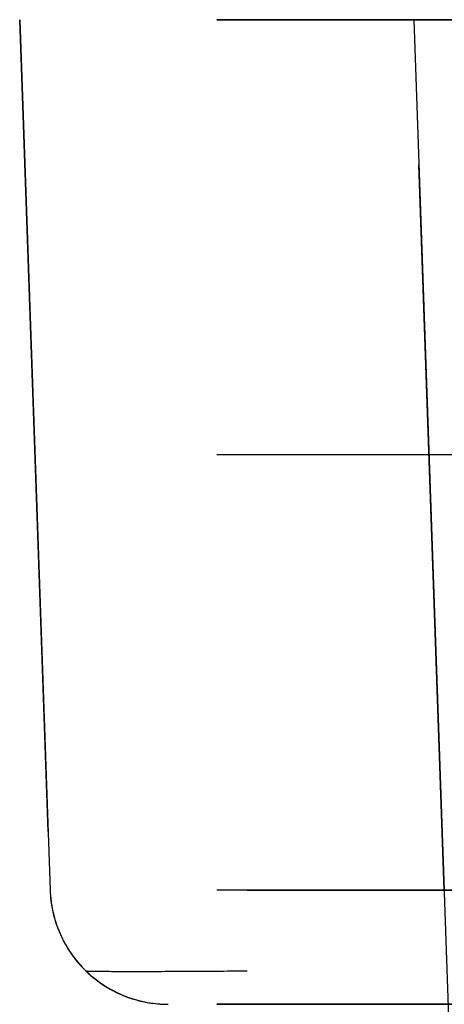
# Model space of a CAD drawing. Header units: millimetres. Extents: x -15 to 7, y 1 to 148.
# Tile 16 of 256: x -13.2 to -12.12, y 14.54 to 17.04. Entities that reach past the tile are written whole.
import ezdxf

# ---------------------------------------------------------------- set-up
doc = ezdxf.new("R2010")
doc.units = ezdxf.units.MM
doc.header["$MEASUREMENT"] = 0
doc.layers.add('Default', color=7, linetype='Continuous', true_color=0x000000)

msp = doc.modelspace()

# ---------------------------------------------------------------- linework, layer by layer
at = {"layer": 'Default', "color": 1, "true_color": 0xff0000, "extrusion": (1, 0, 0)}
for points in [[(17.0353, -96.9362), (17.0353, -89.9359)], [(14.8248, -97.359), (17.0353, -97.4362)], [(17.0353, -37.25), (17.0353, -30.2496)], [(15.9301, -96.9362), (15.9301, -89.9745)], [(15.9301, -37.25), (15.9301, -30.2882)], [(14.8248, -96.9362), (14.8248, -90.0131)], [(14.5353, -90.0131), (14.5353, -96.9362)], [(14.5353, -96.9362), (14.5353, -90.0133)]]:
    msp.add_lwpolyline(points, dxfattribs=at)
at = {"layer": 'Default', "color": 1, "true_color": 0xff0000, "extrusion": (0, 1, 0)}
for points in [[(13.2, -89.9359), (13.1999, -89.9248), (13.1995, -89.9136), (13.1989, -89.9024), (13.198, -89.891), (13.1968, -89.8796), (13.1954, -89.8681), (13.1937, -89.8566), (13.1917, -89.845), (13.1894, -89.8333), (13.1868, -89.8217), (13.1839, -89.81), (13.1807, -89.7984), (13.1772, -89.7867), (13.1734, -89.7751), (13.1693, -89.7635), (13.1649, -89.7519), (13.1602, -89.7404), (13.1552, -89.729), (13.1498, -89.7176), (13.1442, -89.7064), (13.1382, -89.6952), (13.132, -89.6842), (13.1254, -89.6732), (13.1186, -89.6624), (13.1114, -89.6518), (13.104, -89.6413), (13.0963, -89.631), (13.0883, -89.6209), (13.08, -89.611), (13.0715, -89.6013), (13.0627, -89.5918), (13.0537, -89.5826), (13.0444, -89.5735), (13.0349, -89.5648), (13.0252, -89.5562), (13.0153, -89.548), (13.0052, -89.54), (12.9949, -89.5323), (12.9844, -89.5248), (12.9738, -89.5177), (12.963, -89.5108), (12.9521, -89.5043), (12.941, -89.498), (12.9299, -89.492), (12.9186, -89.4864), (12.9072, -89.4811), (12.8958, -89.476), (12.8843, -89.4713), (12.8727, -89.4669), (12.8611, -89.4628), (12.8495, -89.459), (12.8379, -89.4555), (12.8262, -89.4523), (12.8145, -89.4495), (12.8029, -89.4469), (12.7913, -89.4446), (12.7797, -89.4426), (12.7681, -89.4409), (12.7567, -89.4394), (12.7452, -89.4383), (12.7339, -89.4374), (12.7226, -89.4367), (12.7114, -89.4364), (12.7003, -89.4362)], [(12.2, -30.2496), (12.1999, -30.2386), (12.1995, -30.2274), (12.1989, -30.2161), (12.198, -30.2047), (12.1968, -30.1933), (12.1954, -30.1818), (12.1937, -30.1703), (12.1917, -30.1587), (12.1894, -30.1471), (12.1868, -30.1354), (12.1839, -30.1238), (12.1807, -30.1121), (12.1772, -30.1005), (12.1734, -30.0888), (12.1693, -30.0772), (12.1649, -30.0657), (12.1602, -30.0542), (12.1552, -30.0427), (12.1498, -30.0314), (12.1442, -30.0201), (12.1382, -30.0089), (12.132, -29.9979), (12.1254, -29.9869), (12.1186, -29.9762), (12.1114, -29.9655), (12.104, -29.9551), (12.0963, -29.9448), (12.0883, -29.9346), (12.08, -29.9247), (12.0715, -29.915), (12.0627, -29.9055), (12.0537, -29.8963), (12.0444, -29.8872), (12.0349, -29.8785), (12.0252, -29.8699), (12.0153, -29.8617), (12.0052, -29.8537), (11.9949, -29.846), (11.9844, -29.8385), (11.9738, -29.8314), (11.963, -29.8245), (11.9521, -29.818), (11.941, -29.8117), (11.9299, -29.8058), (11.9186, -29.8001), (11.9072, -29.7948), (11.8958, -29.7898), (11.8843, -29.785), (11.8727, -29.7806), (11.8611, -29.7765), (11.8495, -29.7727), (11.8379, -29.7692), (11.8262, -29.7661), (11.8145, -29.7632), (11.8029, -29.7606), (11.7913, -29.7583), (11.7797, -29.7563), (11.7681, -29.7546), (11.7567, -29.7531), (11.7452, -29.752), (11.7339, -29.7511), (11.7226, -29.7505), (11.7114, -29.7501), (11.7003, -29.75)]]:
    msp.add_lwpolyline(points, dxfattribs=at)
at = {"layer": 'Default', "color": 1, "true_color": 0xff0000}
for points in [[(-13.2, 17.0353), (-13.1228, 14.8248)], [(-13.2, 17.0353), (-13.1228, 14.8248)], [(-13.128, 14.9744), (-13.2, 17.0353)], [(-12.7003, 17.0353), (-7.2, 17.0353)], [(-11.3642, 17.0353), (-12.7, 17.0353)], [(-12.2, 17.0353), (-12.1228, 14.8248)], [(-12.2, 17.0353), (-12.1228, 14.8248)], [(-12.1228, 14.8248), (-12.1871, 16.6669)], [(-11.3802, 15.9301), (-12.7, 15.9301)], [(-7.2, 15.9301), (-12.6617, 15.9301)], [(-13.1228, 14.8248), (-13.1225, 14.8183), (-13.1221, 14.8117), (-13.1215, 14.8051), (-13.1207, 14.7984), (-13.1198, 14.7917), (-13.1187, 14.785), (-13.1175, 14.7783), (-13.1161, 14.7715), (-13.1146, 14.7647), (-13.1128, 14.7579), (-13.1109, 14.7511), (-13.1089, 14.7443), (-13.1066, 14.7375), (-13.1042, 14.7308), (-13.1016, 14.724), (-13.0988, 14.7173), (-13.0959, 14.7107), (-13.0927, 14.704), (-13.0894, 14.6975), (-13.086, 14.6909), (-13.0823, 14.6845), (-13.0785, 14.6781), (-13.0745, 14.6718), (-13.0703, 14.6655), (-13.066, 14.6594), (-13.0615, 14.6534), (-13.0569, 14.6474), (-13.0521, 14.6416), (-13.0471, 14.6359), (-13.042, 14.6303), (-13.0368, 14.6248), (-13.0314, 14.6195), (-13.0259, 14.6143), (-13.0202, 14.6093), (-13.0145, 14.6044), (-13.0086, 14.5996), (-13.0026, 14.595), (-12.9965, 14.5906), (-12.9903, 14.5863), (-12.984, 14.5822), (-12.9777, 14.5783), (-12.9712, 14.5745), (-12.9647, 14.5709), (-12.9581, 14.5675), (-12.9515, 14.5642), (-12.9448, 14.5612), (-12.938, 14.5583), (-12.9313, 14.5555), (-12.9245, 14.553), (-12.9176, 14.5506), (-12.9108, 14.5485), (-12.904, 14.5464), (-12.8971, 14.5446), (-12.8902, 14.543), (-12.8834, 14.5415), (-12.8766, 14.5401), (-12.8697, 14.539), (-12.8629, 14.538), (-12.8562, 14.5372), (-12.8495, 14.5365), (-12.8428, 14.536), (-12.8361, 14.5356), (-12.8295, 14.5354), (-12.823, 14.5353)], [(-13.1228, 14.8248), (-13.1225, 14.8183), (-13.1221, 14.8117), (-13.1215, 14.8051), (-13.1207, 14.7984), (-13.1198, 14.7917), (-13.1187, 14.785), (-13.1175, 14.7783), (-13.1161, 14.7715), (-13.1146, 14.7647), (-13.1128, 14.7579), (-13.1109, 14.7511), (-13.1089, 14.7443), (-13.1066, 14.7375), (-13.1042, 14.7308), (-13.1016, 14.724), (-13.0988, 14.7173), (-13.0959, 14.7107), (-13.0927, 14.704), (-13.0894, 14.6975), (-13.086, 14.6909), (-13.0823, 14.6845), (-13.0785, 14.6781), (-13.0745, 14.6718), (-13.0703, 14.6655), (-13.066, 14.6594), (-13.0615, 14.6534), (-13.0569, 14.6474), (-13.0521, 14.6416), (-13.0471, 14.6359), (-13.042, 14.6303), (-13.0368, 14.6248), (-13.0314, 14.6195), (-13.0259, 14.6143), (-13.0202, 14.6093), (-13.0145, 14.6044), (-13.0086, 14.5996), (-13.0026, 14.595), (-12.9965, 14.5906), (-12.9903, 14.5863), (-12.984, 14.5822), (-12.9777, 14.5783), (-12.9712, 14.5745), (-12.9647, 14.5709), (-12.9581, 14.5675), (-12.9515, 14.5642), (-12.9448, 14.5612), (-12.938, 14.5583), (-12.9313, 14.5555), (-12.9245, 14.553), (-12.9176, 14.5506), (-12.9108, 14.5485), (-12.904, 14.5464), (-12.8971, 14.5446), (-12.8902, 14.543), (-12.8834, 14.5415), (-12.8766, 14.5401), (-12.8697, 14.539), (-12.8629, 14.538), (-12.8562, 14.5372), (-12.8495, 14.5365), (-12.8428, 14.536), (-12.8361, 14.5356), (-12.8295, 14.5354), (-12.823, 14.5353)], [(-13.1228, 14.8248), (-13.1225, 14.8183), (-13.1221, 14.8116), (-13.1215, 14.805), (-13.1207, 14.7983), (-13.1198, 14.7915), (-13.1187, 14.7848), (-13.1175, 14.778), (-13.116, 14.7712), (-13.1145, 14.7643), (-13.1127, 14.7575), (-13.1108, 14.7507), (-13.1087, 14.7439), (-13.1064, 14.737), (-13.104, 14.7303), (-13.1014, 14.7235), (-13.0986, 14.7168), (-13.0956, 14.7101), (-13.0924, 14.7034), (-13.0891, 14.6968), (-13.0856, 14.6903), (-13.0819, 14.6838), (-13.0781, 14.6774), (-13.0741, 14.6711), (-13.0699, 14.6649), (-13.0655, 14.6588), (-13.061, 14.6527), (-13.0564, 14.6468), (-13.0515, 14.641), (-13.0466, 14.6353), (-13.0414, 14.6297), (-13.0362, 14.6242), (-13.0308, 14.6189), (-13.0252, 14.6137), (-13.0196, 14.6087), (-13.0138, 14.6038), (-13.0079, 14.5991), (-13.0019, 14.5945), (-12.9958, 14.5901), (-12.9896, 14.5859), (-12.9834, 14.5818), (-12.977, 14.5779), (-12.9706, 14.5741), (-12.964, 14.5705), (-12.9575, 14.5671), (-12.9508, 14.5639), (-12.9442, 14.5609), (-12.9375, 14.558), (-12.9307, 14.5553), (-12.9239, 14.5528), (-12.9171, 14.5505), (-12.9103, 14.5483), (-12.9035, 14.5463), (-12.8967, 14.5445), (-12.8898, 14.5429), (-12.883, 14.5414), (-12.8762, 14.5401), (-12.8694, 14.5389), (-12.8627, 14.538), (-12.856, 14.5371), (-12.8493, 14.5365), (-12.8426, 14.536), (-12.836, 14.5356), (-12.8295, 14.5354), (-12.823, 14.5353)], [(-13.1221, 14.8125), (-13.1214, 14.8041), (-13.1204, 14.7957), (-13.1191, 14.7873), (-13.1176, 14.7789), (-13.1159, 14.7704), (-13.1139, 14.762), (-13.1117, 14.7537), (-13.1092, 14.7453), (-13.1064, 14.737), (-13.1035, 14.7288), (-13.1002, 14.7207), (-13.0968, 14.7126), (-13.0931, 14.7047), (-13.0891, 14.6968), (-13.0849, 14.6891), (-13.0805, 14.6815), (-13.0759, 14.674), (-13.0711, 14.6667), (-13.0661, 14.6595), (-13.0609, 14.6525), (-13.0554, 14.6457), (-13.0498, 14.639), (-13.0441, 14.6325), (-13.0381, 14.6262), (-13.032, 14.6202), (-13.0258, 14.6143), (-13.0194, 14.6086), (-13.013, 14.6031), (-13.0063, 14.5979), (-12.9996, 14.5928), (-12.9928, 14.588), (-12.9859, 14.5834), (-12.9772, 14.578), (-12.9681, 14.5728), (-12.9635, 14.5703), (-12.9588, 14.5678), (-12.9541, 14.5655), (-12.9493, 14.5632), (-12.9445, 14.561), (-12.9396, 14.5589), (-12.9346, 14.5569), (-12.9296, 14.5549), (-12.9246, 14.553), (-12.9195, 14.5513), (-12.9144, 14.5496), (-12.9092, 14.548), (-12.904, 14.5465), (-12.8988, 14.545), (-12.8935, 14.5437), (-12.8882, 14.5425), (-12.8828, 14.5413), (-12.8775, 14.5403), (-12.8721, 14.5394), (-12.8667, 14.5385), (-12.8612, 14.5378), (-12.8558, 14.5371), (-12.8504, 14.5366), (-12.8449, 14.5361), (-12.8394, 14.5358), (-12.8339, 14.5355), (-12.8285, 14.5354), (-12.823, 14.5353)], [(-11.3962, 14.8248), (-12.7, 14.8248)], [(-12.6231, 14.8248), (-7.2, 14.8248)], [(-12.7, 14.5353), (-11.3962, 14.5353)], [(-11.3962, 14.5353), (-12.7, 14.5353)], [(-7.2, 14.5353), (-12.6231, 14.5353)], [(-7.2, 14.5353), (-12.6231, 14.5353)]]:
    msp.add_lwpolyline(points, dxfattribs=at)
at = {"layer": 'Default', "color": 1, "true_color": 0xff0000, "extrusion": (1.77373e-10, 1, 1.77373e-10)}
msp.add_lwpolyline([(12.7, -97.4362), (12.7111, -97.4361), (12.7223, -97.4357), (12.7336, -97.4351), (12.7449, -97.4342), (12.7564, -97.4331), (12.7678, -97.4316), (12.7794, -97.4299), (12.791, -97.4279), (12.8026, -97.4256), (12.8143, -97.423), (12.8259, -97.4201), (12.8376, -97.4169), (12.8492, -97.4134), (12.8609, -97.4097), (12.8725, -97.4055), (12.884, -97.4011), (12.8956, -97.3964), (12.907, -97.3914), (12.9184, -97.386), (12.9296, -97.3804), (12.9408, -97.3744), (12.9519, -97.3682), (12.9628, -97.3616), (12.9736, -97.3547), (12.9842, -97.3476), (12.9947, -97.3401), (13.005, -97.3324), (13.0151, -97.3244), (13.0251, -97.3161), (13.0348, -97.3076), (13.0443, -97.2988), (13.0536, -97.2898), (13.0626, -97.2805), (13.0714, -97.271), (13.0799, -97.2613), (13.0882, -97.2514), (13.0962, -97.2413), (13.1039, -97.231), (13.1113, -97.2205), (13.1185, -97.2098), (13.1254, -97.199), (13.1319, -97.1881), (13.1382, -97.1771), (13.1441, -97.1659), (13.1498, -97.1546), (13.1551, -97.1432), (13.1602, -97.1318), (13.1649, -97.1203), (13.1693, -97.1087), (13.1734, -97.0971), (13.1772, -97.0855), (13.1807, -97.0738), (13.1839, -97.0622), (13.1868, -97.0505), (13.1894, -97.0388), (13.1917, -97.0272), (13.1937, -97.0156), (13.1954, -97.0041), (13.1968, -96.9926), (13.198, -96.9812), (13.1989, -96.9698), (13.1995, -96.9585), (13.1999, -96.9473), (13.2, -96.9362)], dxfattribs=at)
at = {"layer": 'Default', "color": 1, "true_color": 0xff0000, "extrusion": (0.999392, 0.034857, 0.001217)}
for points in [[(15.2733, -89.9977), (17.4851, -89.9205)], [(17.4677, -89.4214), (15.2558, -89.4986)]]:
    msp.add_lwpolyline(points, dxfattribs=at)
at = {"layer": 'Default', "color": 1, "true_color": 0xff0000, "extrusion": (1.7154e-14, 1, 1.7154e-14)}
msp.add_lwpolyline([(11.7, -37.75), (11.7111, -37.7498), (11.7223, -37.7495), (11.7336, -37.7488), (11.7449, -37.7479), (11.7564, -37.7468), (11.7678, -37.7453), (11.7794, -37.7436), (11.791, -37.7416), (11.8026, -37.7393), (11.8143, -37.7367), (11.8259, -37.7338), (11.8376, -37.7307), (11.8492, -37.7272), (11.8609, -37.7234), (11.8725, -37.7193), (11.884, -37.7148), (11.8956, -37.7101), (11.907, -37.7051), (11.9184, -37.6997), (11.9296, -37.6941), (11.9408, -37.6881), (11.9519, -37.6819), (11.9628, -37.6753), (11.9736, -37.6685), (11.9842, -37.6613), (11.9947, -37.6539), (12.005, -37.6461), (12.0151, -37.6381), (12.0251, -37.6299), (12.0348, -37.6213), (12.0443, -37.6125), (12.0536, -37.6035), (12.0626, -37.5942), (12.0714, -37.5847), (12.0799, -37.575), (12.0882, -37.5651), (12.0962, -37.555), (12.1039, -37.5447), (12.1113, -37.5342), (12.1185, -37.5236), (12.1254, -37.5128), (12.1319, -37.5018), (12.1382, -37.4908), (12.1441, -37.4796), (12.1498, -37.4683), (12.1551, -37.457), (12.1602, -37.4455), (12.1649, -37.434), (12.1693, -37.4224), (12.1734, -37.4108), (12.1772, -37.3992), (12.1807, -37.3875), (12.1839, -37.3759), (12.1868, -37.3642), (12.1894, -37.3526), (12.1917, -37.3409), (12.1937, -37.3293), (12.1954, -37.3178), (12.1968, -37.3063), (12.198, -37.2949), (12.1989, -37.2835), (12.1995, -37.2722), (12.1999, -37.2611), (12.2, -37.25)], dxfattribs=at)
at = {"layer": 'Default', "color": 1, "true_color": 0xff0000, "extrusion": (0.001217, -0.034857, 0.999392)}
msp.add_lwpolyline([(-11.598, 14.1719), (-11.598, 16.385)], dxfattribs=at)
at = {"layer": 'Default', "color": 1, "true_color": 0xff0000, "extrusion": (-5.44457e-15, 1, -1.31444e-14)}
msp.add_lwpolyline([(12.7, -97.3976), (12.7102, -97.3975), (12.7206, -97.3972), (12.731, -97.3966), (12.7415, -97.3958), (12.752, -97.3947), (12.7626, -97.3934), (12.7733, -97.3918), (12.784, -97.3899), (12.7947, -97.3878), (12.8054, -97.3854), (12.8162, -97.3828), (12.827, -97.3798), (12.8377, -97.3766), (12.8485, -97.3731), (12.8592, -97.3693), (12.8698, -97.3652), (12.8805, -97.3609), (12.891, -97.3562), (12.9015, -97.3513), (12.9119, -97.3461), (12.9222, -97.3406), (12.9324, -97.3348), (12.9425, -97.3288), (12.9525, -97.3224), (12.9623, -97.3158), (12.972, -97.309), (12.9815, -97.3018), (12.9908, -97.2945), (13, -97.2868), (13.0089, -97.2789), (13.0177, -97.2708), (13.0263, -97.2625), (13.0346, -97.2539), (13.0427, -97.2452), (13.0506, -97.2362), (13.0582, -97.2271), (13.0656, -97.2177), (13.0727, -97.2082), (13.0796, -97.1985), (13.0862, -97.1887), (13.0925, -97.1788), (13.0986, -97.1687), (13.1044, -97.1585), (13.1099, -97.1482), (13.1151, -97.1378), (13.12, -97.1273), (13.1246, -97.1167), (13.129, -97.1061), (13.1331, -97.0954), (13.1369, -97.0847), (13.1404, -97.074), (13.1436, -97.0632), (13.1465, -97.0524), (13.1492, -97.0417), (13.1516, -97.0309), (13.1537, -97.0202), (13.1556, -97.0095), (13.1571, -96.9988), (13.1585, -96.9882), (13.1595, -96.9777), (13.1604, -96.9672), (13.1609, -96.9568), (13.1613, -96.9465), (13.1614, -96.9362)], dxfattribs=at)
at = {"layer": 'Default', "color": 1, "true_color": 0xff0000, "extrusion": (-0.034878, 0.998783, 0.034878)}
for points in [[(12.5974, -90.4911), (12.5973, -90.48), (12.5969, -90.4688), (12.5963, -90.4575), (12.5954, -90.4462), (12.5943, -90.4347), (12.5928, -90.4233), (12.5911, -90.4117), (12.5891, -90.4001), (12.5868, -90.3885), (12.5842, -90.3769), (12.5813, -90.3652), (12.5782, -90.3536), (12.5747, -90.3419), (12.5709, -90.3303), (12.5668, -90.3187), (12.5624, -90.3071), (12.5576, -90.2956), (12.5526, -90.2842), (12.5473, -90.2728), (12.5416, -90.2615), (12.5357, -90.2504), (12.5294, -90.2393), (12.5229, -90.2284), (12.516, -90.2176), (12.5089, -90.207), (12.5014, -90.1965), (12.4937, -90.1862), (12.4857, -90.1761), (12.4775, -90.1662), (12.469, -90.1565), (12.4602, -90.147), (12.4512, -90.1377), (12.4419, -90.1287), (12.4324, -90.1199), (12.4227, -90.1114), (12.4128, -90.1031), (12.4027, -90.0951), (12.3924, -90.0874), (12.382, -90.0799), (12.3713, -90.0728), (12.3605, -90.0659), (12.3496, -90.0593), (12.3386, -90.0531), (12.3274, -90.0471), (12.3162, -90.0415), (12.3048, -90.0361), (12.2934, -90.0311), (12.2819, -90.0263), (12.2703, -90.0219), (12.2587, -90.0178), (12.2471, -90.014), (12.2355, -90.0105), (12.2238, -90.0073), (12.2122, -90.0044), (12.2005, -90.0018), (12.1889, -89.9995), (12.1774, -89.9975), (12.1658, -89.9958), (12.1543, -89.9943), (12.1429, -89.9932), (12.1316, -89.9922), (12.1203, -89.9916), (12.1091, -89.9912), (12.098, -89.9911)], [(11.598, -30.8399), (11.5979, -30.8288), (11.5975, -30.8176), (11.5969, -30.8063), (11.596, -30.795), (11.5949, -30.7836), (11.5934, -30.7721), (11.5917, -30.7605), (11.5897, -30.749), (11.5874, -30.7373), (11.5848, -30.7257), (11.5819, -30.714), (11.5788, -30.7024), (11.5753, -30.6907), (11.5715, -30.6791), (11.5674, -30.6675), (11.563, -30.6559), (11.5583, -30.6444), (11.5532, -30.633), (11.5479, -30.6216), (11.5422, -30.6104), (11.5363, -30.5992), (11.53, -30.5881), (11.5235, -30.5772), (11.5166, -30.5664), (11.5095, -30.5558), (11.5021, -30.5453), (11.4943, -30.535), (11.4864, -30.5249), (11.4781, -30.515), (11.4696, -30.5053), (11.4608, -30.4958), (11.4518, -30.4865), (11.4425, -30.4775), (11.433, -30.4687), (11.4233, -30.4602), (11.4134, -30.4519), (11.4033, -30.4439), (11.393, -30.4362), (11.3826, -30.4287), (11.3719, -30.4216), (11.3612, -30.4147), (11.3502, -30.4082), (11.3392, -30.4019), (11.328, -30.3959), (11.3168, -30.3903), (11.3054, -30.3849), (11.294, -30.3799), (11.2825, -30.3752), (11.2709, -30.3707), (11.2594, -30.3666), (11.2477, -30.3628), (11.2361, -30.3593), (11.2244, -30.3561), (11.2128, -30.3532), (11.2012, -30.3506), (11.1895, -30.3483), (11.178, -30.3463), (11.1664, -30.3446), (11.155, -30.3431), (11.1435, -30.342), (11.1322, -30.3411), (11.1209, -30.3404), (11.1097, -30.34), (11.0987, -30.3399)]]:
    msp.add_lwpolyline(points, dxfattribs=at)
at = {"layer": 'Default', "color": 1, "true_color": 0xff0000, "extrusion": (-3.84989e-15, 1, 3.84989e-15)}
msp.add_lwpolyline([(11.7, -37.7114), (11.7102, -37.7112), (11.7206, -37.7109), (11.731, -37.7103), (11.7415, -37.7095), (11.752, -37.7084), (11.7626, -37.7071), (11.7733, -37.7055), (11.784, -37.7037), (11.7947, -37.7015), (11.8054, -37.6992), (11.8162, -37.6965), (11.827, -37.6935), (11.8377, -37.6903), (11.8485, -37.6868), (11.8592, -37.683), (11.8698, -37.679), (11.8805, -37.6746), (11.891, -37.67), (11.9015, -37.665), (11.9119, -37.6598), (11.9222, -37.6543), (11.9324, -37.6485), (11.9425, -37.6425), (11.9525, -37.6361), (11.9623, -37.6295), (11.972, -37.6227), (11.9815, -37.6155), (11.9908, -37.6082), (12, -37.6005), (12.0089, -37.5927), (12.0177, -37.5846), (12.0263, -37.5762), (12.0346, -37.5677), (12.0427, -37.5589), (12.0506, -37.5499), (12.0582, -37.5408), (12.0656, -37.5314), (12.0727, -37.5219), (12.0796, -37.5123), (12.0862, -37.5024), (12.0925, -37.4925), (12.0986, -37.4824), (12.1044, -37.4722), (12.1099, -37.4619), (12.1151, -37.4515), (12.12, -37.441), (12.1246, -37.4304), (12.129, -37.4198), (12.1331, -37.4091), (12.1369, -37.3984), (12.1404, -37.3877), (12.1436, -37.3769), (12.1465, -37.3661), (12.1492, -37.3554), (12.1516, -37.3446), (12.1537, -37.3339), (12.1556, -37.3232), (12.1571, -37.3126), (12.1585, -37.302), (12.1595, -37.2914), (12.1604, -37.2809), (12.1609, -37.2705), (12.1613, -37.2602), (12.1614, -37.25)], dxfattribs=at)
at = {"layer": 'Default', "color": 1, "true_color": 0xff0000, "extrusion": (-3.09446e-15, 1, 2.36381e-13)}
msp.add_lwpolyline([(12.7, -97.359), (12.7094, -97.3589), (12.7188, -97.3586), (12.7284, -97.3581), (12.738, -97.3573), (12.7477, -97.3564), (12.7574, -97.3551), (12.7671, -97.3537), (12.7769, -97.352), (12.7868, -97.35), (12.7966, -97.3479), (12.8065, -97.3454), (12.8163, -97.3427), (12.8262, -97.3398), (12.836, -97.3366), (12.8459, -97.3331), (12.8556, -97.3294), (12.8654, -97.3254), (12.875, -97.3211), (12.8847, -97.3166), (12.8942, -97.3118), (12.9036, -97.3068), (12.913, -97.3015), (12.9222, -97.2959), (12.9314, -97.2901), (12.9404, -97.2841), (12.9492, -97.2778), (12.9579, -97.2713), (12.9665, -97.2645), (12.9749, -97.2575), (12.9831, -97.2503), (12.9911, -97.2428), (12.999, -97.2352), (13.0066, -97.2274), (13.014, -97.2193), (13.0213, -97.2111), (13.0282, -97.2027), (13.035, -97.1942), (13.0415, -97.1855), (13.0478, -97.1766), (13.0539, -97.1676), (13.0597, -97.1585), (13.0652, -97.1492), (13.0705, -97.1399), (13.0756, -97.1304), (13.0804, -97.1209), (13.0849, -97.1113), (13.0891, -97.1016), (13.0931, -97.0919), (13.0969, -97.0821), (13.1003, -97.0723), (13.1035, -97.0624), (13.1065, -97.0526), (13.1092, -97.0427), (13.1116, -97.0329), (13.1138, -97.023), (13.1158, -97.0132), (13.1174, -97.0034), (13.1189, -96.9936), (13.1201, -96.9839), (13.1211, -96.9742), (13.1219, -96.9646), (13.1224, -96.9551), (13.1227, -96.9456), (13.1228, -96.9362)], dxfattribs=at)
at = {"layer": 'Default', "color": 1, "true_color": 0xff0000, "extrusion": (-0.020923, 0.999562, 0.020923)}
for points in [[(12.8097, -90.3093), (12.8095, -90.2969), (12.8091, -90.2846), (12.8083, -90.2724), (12.8072, -90.2601), (12.8058, -90.2479), (12.8041, -90.2358), (12.8022, -90.2237), (12.7999, -90.2116), (12.7973, -90.1997), (12.7945, -90.1878), (12.7913, -90.1759), (12.7879, -90.1642), (12.7842, -90.1525), (12.7802, -90.141), (12.7759, -90.1295), (12.7714, -90.1182), (12.7666, -90.1069), (12.7615, -90.0958), (12.7561, -90.0848), (12.7505, -90.074), (12.7446, -90.0632), (12.7385, -90.0526), (12.7321, -90.0422), (12.7254, -90.0319), (12.7185, -90.0218), (12.7114, -90.0119), (12.704, -90.0021), (12.6963, -89.9925), (12.6884, -89.9831), (12.6803, -89.9738), (12.6719, -89.9648), (12.6633, -89.956)], [(12.3101, -89.8095), (12.3224, -89.8096), (12.3347, -89.8101), (12.347, -89.8109), (12.3592, -89.812), (12.3714, -89.8134), (12.3836, -89.8151), (12.3957, -89.817), (12.4077, -89.8193), (12.4197, -89.8219), (12.4316, -89.8247), (12.4434, -89.8279), (12.4552, -89.8313), (12.4668, -89.835), (12.4784, -89.839), (12.4898, -89.8433), (12.5012, -89.8479), (12.5124, -89.8527), (12.5235, -89.8578), (12.5345, -89.8631), (12.5454, -89.8687), (12.5561, -89.8746), (12.5667, -89.8808), (12.5771, -89.8872), (12.5874, -89.8938), (12.5975, -89.9007), (12.6075, -89.9079), (12.6173, -89.9153), (12.6269, -89.923), (12.6363, -89.9309), (12.6455, -89.939), (12.6545, -89.9474), (12.6633, -89.956)]]:
    msp.add_lwpolyline(points, dxfattribs=at)
at = {"layer": 'Default', "color": 1, "true_color": 0xff0000, "extrusion": (0.382636, 7.79907e-05, 0.923899)}
msp.add_lwpolyline([(14.8243, -22.2832), (14.8178, -22.2836), (14.8113, -22.2841), (14.8047, -22.2848), (14.7981, -22.2856), (14.7914, -22.2865), (14.7848, -22.2877), (14.7781, -22.289), (14.7714, -22.2904), (14.7646, -22.292), (14.7579, -22.2938), (14.7512, -22.2957), (14.7444, -22.2979), (14.7377, -22.3001), (14.731, -22.3026), (14.7244, -22.3052), (14.7177, -22.308), (14.7111, -22.311), (14.7046, -22.3142), (14.6981, -22.3175), (14.6916, -22.321), (14.6852, -22.3247), (14.6789, -22.3285), (14.6727, -22.3325), (14.6665, -22.3367), (14.6605, -22.341), (14.6545, -22.3455), (14.6487, -22.3501), (14.6429, -22.3549), (14.6373, -22.3599), (14.6318, -22.365), (14.6264, -22.3702), (14.6211, -22.3756), (14.616, -22.3811), (14.611, -22.3867), (14.6062, -22.3924), (14.6015, -22.3983), (14.5969, -22.4042), (14.5925, -22.4103), (14.5883, -22.4164), (14.5843, -22.4227), (14.5804, -22.429), (14.5767, -22.4354), (14.5731, -22.4419), (14.5697, -22.4484), (14.5665, -22.455), (14.5635, -22.4617), (14.5606, -22.4683), (14.5579, -22.4751), (14.5554, -22.4818), (14.5531, -22.4886), (14.5509, -22.4954), (14.549, -22.5022), (14.5471, -22.509), (14.5455, -22.5158), (14.544, -22.5226), (14.5427, -22.5294), (14.5416, -22.5362), (14.5406, -22.5429), (14.5398, -22.5496), (14.5391, -22.5563), (14.5386, -22.563), (14.5382, -22.5696), (14.538, -22.5761), (14.5379, -22.5826)], dxfattribs=at)
at = {"layer": 'Default', "color": 1, "true_color": 0xff0000, "extrusion": (0.707107, -4.05664e-14, 0.707107)}
msp.add_lwpolyline([(14.8205, -54.2235), (14.814, -54.2239), (14.8075, -54.2244), (14.801, -54.2251), (14.7944, -54.2259), (14.7877, -54.2269), (14.7811, -54.228), (14.7744, -54.2294), (14.7677, -54.2308), (14.761, -54.2325), (14.7543, -54.2343), (14.7476, -54.2362), (14.7409, -54.2384), (14.7342, -54.2407), (14.7275, -54.2431), (14.7209, -54.2458), (14.7142, -54.2486), (14.7077, -54.2516), (14.7011, -54.2548), (14.6947, -54.2581), (14.6882, -54.2616), (14.6819, -54.2653), (14.6756, -54.2692), (14.6694, -54.2732), (14.6633, -54.2773), (14.6572, -54.2817), (14.6513, -54.2862), (14.6454, -54.2908), (14.6397, -54.2956), (14.6341, -54.3006), (14.6286, -54.3057), (14.6233, -54.3109), (14.618, -54.3163), (14.6129, -54.3218), (14.608, -54.3274), (14.6031, -54.3331), (14.5985, -54.339), (14.594, -54.3449), (14.5896, -54.351), (14.5854, -54.3571), (14.5814, -54.3634), (14.5775, -54.3697), (14.5738, -54.3761), (14.5703, -54.3826), (14.5669, -54.3891), (14.5637, -54.3957), (14.5607, -54.4023), (14.5579, -54.409), (14.5552, -54.4157), (14.5527, -54.4225), (14.5504, -54.4292), (14.5482, -54.436), (14.5463, -54.4428), (14.5445, -54.4496), (14.5428, -54.4564), (14.5414, -54.4632), (14.5401, -54.47), (14.5389, -54.4767), (14.5379, -54.4835), (14.5371, -54.4902), (14.5365, -54.4968), (14.536, -54.5035), (14.5356, -54.5101), (14.5354, -54.5166), (14.5353, -54.5231)], dxfattribs=at)
at = {"layer": 'Default', "color": 1, "true_color": 0xff0000, "extrusion": (0.923899, -7.79907e-05, 0.382636)}
msp.add_lwpolyline([(14.8206, -77.8332), (14.8141, -77.8336), (14.8075, -77.8341), (14.801, -77.8348), (14.7943, -77.8356), (14.7877, -77.8365), (14.781, -77.8377), (14.7743, -77.8389), (14.7676, -77.8404), (14.7609, -77.842), (14.7542, -77.8438), (14.7474, -77.8457), (14.7407, -77.8479), (14.734, -77.8501), (14.7273, -77.8526), (14.7206, -77.8552), (14.714, -77.8581), (14.7074, -77.861), (14.7008, -77.8642), (14.6943, -77.8675), (14.6879, -77.871), (14.6815, -77.8747), (14.6752, -77.8785), (14.669, -77.8825), (14.6628, -77.8867), (14.6568, -77.891), (14.6508, -77.8955), (14.6449, -77.9002), (14.6392, -77.905), (14.6335, -77.9099), (14.628, -77.915), (14.6226, -77.9202), (14.6174, -77.9256), (14.6122, -77.9311), (14.6073, -77.9367), (14.6024, -77.9424), (14.5977, -77.9483), (14.5932, -77.9542), (14.5888, -77.9603), (14.5846, -77.9665), (14.5806, -77.9727), (14.5767, -77.979), (14.5729, -77.9854), (14.5694, -77.9919), (14.566, -77.9985), (14.5628, -78.0051), (14.5598, -78.0117), (14.5569, -78.0184), (14.5542, -78.0251), (14.5517, -78.0319), (14.5494, -78.0386), (14.5472, -78.0454), (14.5453, -78.0522), (14.5434, -78.059), (14.5418, -78.0659), (14.5403, -78.0727), (14.539, -78.0794), (14.5379, -78.0862), (14.5369, -78.093), (14.5361, -78.0997), (14.5354, -78.1064), (14.5349, -78.113), (14.5345, -78.1196), (14.5343, -78.1261), (14.5342, -78.1326)], dxfattribs=at)
at = {"layer": 'Default', "color": 1, "true_color": 0xff0000, "extrusion": (1, 1.05487e-14, 4.26194e-15)}
msp.add_lwpolyline([(14.8248, -97.359), (14.8183, -97.3587), (14.8117, -97.3583), (14.8051, -97.3577), (14.7984, -97.357), (14.7917, -97.356), (14.785, -97.355), (14.7783, -97.3538), (14.7715, -97.3524), (14.7647, -97.3508), (14.7579, -97.3491), (14.7511, -97.3472), (14.7443, -97.3451), (14.7375, -97.3428), (14.7308, -97.3404), (14.724, -97.3378), (14.7173, -97.3351), (14.7107, -97.3321), (14.704, -97.329), (14.6975, -97.3257), (14.6909, -97.3222), (14.6845, -97.3185), (14.6781, -97.3147), (14.6718, -97.3107), (14.6655, -97.3066), (14.6594, -97.3022), (14.6534, -97.2978), (14.6474, -97.2931), (14.6416, -97.2883), (14.6359, -97.2834), (14.6303, -97.2783), (14.6248, -97.273), (14.6195, -97.2676), (14.6143, -97.2621), (14.6093, -97.2565), (14.6044, -97.2507), (14.5996, -97.2448), (14.595, -97.2388), (14.5906, -97.2327), (14.5863, -97.2265), (14.5822, -97.2203), (14.5783, -97.2139), (14.5745, -97.2074), (14.5709, -97.2009), (14.5675, -97.1943), (14.5642, -97.1877), (14.5612, -97.181), (14.5583, -97.1743), (14.5555, -97.1675), (14.553, -97.1607), (14.5506, -97.1539), (14.5485, -97.147), (14.5464, -97.1402), (14.5446, -97.1333), (14.543, -97.1265), (14.5415, -97.1196), (14.5401, -97.1128), (14.539, -97.106), (14.538, -97.0992), (14.5372, -97.0924), (14.5365, -97.0857), (14.536, -97.079), (14.5356, -97.0724), (14.5354, -97.0658), (14.5353, -97.0592)], dxfattribs=at)
at = {"layer": 'Default', "color": 1, "true_color": 0xff0000, "extrusion": (1, -2.57249e-14, 1.89174e-14)}
msp.add_lwpolyline([(14.5353, -89.8132), (14.5354, -89.8067), (14.5356, -89.8001), (14.536, -89.7935), (14.5365, -89.7868), (14.5372, -89.7801), (14.538, -89.7733), (14.539, -89.7665), (14.5401, -89.7597), (14.5415, -89.7529), (14.543, -89.746), (14.5446, -89.7391), (14.5464, -89.7323), (14.5485, -89.7254), (14.5506, -89.7186), (14.553, -89.7118), (14.5555, -89.705), (14.5583, -89.6982), (14.5612, -89.6915), (14.5642, -89.6848), (14.5675, -89.6781), (14.5709, -89.6715), (14.5745, -89.665), (14.5783, -89.6586), (14.5822, -89.6522), (14.5863, -89.6459), (14.5906, -89.6397), (14.595, -89.6336), (14.5996, -89.6277), (14.6044, -89.6218), (14.6093, -89.616), (14.6143, -89.6104), (14.6195, -89.6048), (14.6248, -89.5995), (14.6303, -89.5942), (14.6359, -89.5891), (14.6416, -89.5842), (14.6474, -89.5794), (14.6534, -89.5747), (14.6594, -89.5702), (14.6655, -89.5659), (14.6718, -89.5617), (14.6781, -89.5578), (14.6845, -89.5539), (14.6909, -89.5503), (14.6975, -89.5468), (14.704, -89.5435), (14.7107, -89.5404), (14.7173, -89.5374), (14.724, -89.5346), (14.7308, -89.532), (14.7375, -89.5296), (14.7443, -89.5274), (14.7511, -89.5253), (14.7579, -89.5234), (14.7647, -89.5217), (14.7715, -89.5201), (14.7783, -89.5187), (14.785, -89.5175), (14.7917, -89.5164), (14.7984, -89.5155), (14.8051, -89.5148), (14.8117, -89.5142), (14.8183, -89.5137), (14.8248, -89.5134)], dxfattribs=at)
at = {"layer": 'Default', "color": 1, "true_color": 0xff0000, "extrusion": (-4.39283e-15, 1, -1.06052e-14)}
msp.add_lwpolyline([(12.9859, -96.9362), (12.9859, -96.9426), (12.9857, -96.949), (12.9853, -96.9554), (12.9848, -96.9619), (12.9841, -96.9685), (12.9833, -96.975), (12.9823, -96.9816), (12.9812, -96.9883), (12.9799, -96.9949), (12.9784, -97.0016), (12.9767, -97.0082), (12.9749, -97.0149), (12.9729, -97.0216), (12.9707, -97.0282), (12.9684, -97.0349), (12.9659, -97.0415), (12.9632, -97.0481), (12.9603, -97.0546), (12.9572, -97.0611), (12.954, -97.0676), (12.9506, -97.074), (12.947, -97.0803), (12.9433, -97.0865), (12.9393, -97.0927), (12.9352, -97.0988), (12.931, -97.1048), (12.9266, -97.1107), (12.922, -97.1165), (12.9173, -97.1221), (12.9124, -97.1277), (12.9074, -97.1331), (12.9022, -97.1384), (12.8969, -97.1436), (12.8915, -97.1486), (12.8859, -97.1535), (12.8802, -97.1582), (12.8744, -97.1628), (12.8685, -97.1672), (12.8626, -97.1715), (12.8565, -97.1756), (12.8503, -97.1795), (12.844, -97.1832), (12.8377, -97.1868), (12.8313, -97.1902), (12.8249, -97.1935), (12.8184, -97.1965), (12.8118, -97.1994), (12.8053, -97.2021), (12.7986, -97.2046), (12.792, -97.207), (12.7853, -97.2091), (12.7787, -97.2111), (12.772, -97.213), (12.7653, -97.2146), (12.7587, -97.2161), (12.752, -97.2174), (12.7454, -97.2185), (12.7388, -97.2195), (12.7322, -97.2204), (12.7257, -97.221), (12.7192, -97.2215), (12.7127, -97.2219), (12.7063, -97.2221), (12.7, -97.2222)], dxfattribs=at)
at = {"layer": 'Default', "color": 1, "true_color": 0xff0000, "extrusion": (2.15715e-13, 1, -8.93202e-14)}
msp.add_lwpolyline([(12.7645, -89.8718), (12.7678, -89.8752), (12.7711, -89.8787), (12.7743, -89.8823), (12.7774, -89.8861), (12.7805, -89.8898), (12.7834, -89.8937), (12.7863, -89.8977), (12.7891, -89.9017), (12.7918, -89.9059), (12.7944, -89.9101), (12.7969, -89.9143), (12.7993, -89.9187), (12.8016, -89.9231), (12.8038, -89.9275), (12.8058, -89.932), (12.8078, -89.9366), (12.8096, -89.9412), (12.8114, -89.9459), (12.813, -89.9506), (12.8145, -89.9553), (12.8158, -89.9601), (12.8171, -89.9649), (12.8182, -89.9697), (12.8192, -89.9745), (12.8201, -89.9793), (12.8209, -89.9842), (12.8215, -89.989), (12.8221, -89.9939), (12.8225, -89.9987), (12.8228, -90.0035), (12.8229, -90.0083), (12.823, -90.0131)], dxfattribs=at)
at = {"layer": 'Default', "color": 1, "true_color": 0xff0000, "extrusion": (3.48683e-14, 1, 3.48683e-14)}
msp.add_lwpolyline([(12.823, -96.9362), (12.823, -96.939), (12.8229, -96.9417), (12.8227, -96.9445), (12.8225, -96.9473), (12.8222, -96.9501), (12.8219, -96.9529), (12.8214, -96.9558), (12.8209, -96.9586), (12.8204, -96.9615), (12.8197, -96.9643), (12.819, -96.9672), (12.8182, -96.9701), (12.8174, -96.9729), (12.8165, -96.9758), (12.8154, -96.9787), (12.8144, -96.9815), (12.8132, -96.9843), (12.812, -96.9872), (12.8106, -96.99), (12.8093, -96.9927), (12.8078, -96.9955), (12.8062, -96.9982), (12.8046, -97.0009), (12.8029, -97.0035), (12.8012, -97.0062), (12.7994, -97.0087), (12.7975, -97.0113), (12.7955, -97.0138), (12.7935, -97.0162), (12.7914, -97.0186), (12.7892, -97.0209), (12.787, -97.0232), (12.7847, -97.0254), (12.7824, -97.0276), (12.78, -97.0297), (12.7775, -97.0317), (12.775, -97.0337), (12.7725, -97.0356), (12.7699, -97.0374), (12.7673, -97.0392), (12.7646, -97.0409), (12.762, -97.0425), (12.7592, -97.044), (12.7565, -97.0455), (12.7537, -97.0469), (12.7509, -97.0482), (12.7481, -97.0494), (12.7453, -97.0506), (12.7424, -97.0517), (12.7396, -97.0527), (12.7367, -97.0536), (12.7338, -97.0545), (12.731, -97.0553), (12.7281, -97.056), (12.7252, -97.0566), (12.7224, -97.0572), (12.7195, -97.0577), (12.7167, -97.0581), (12.7139, -97.0584), (12.7111, -97.0587), (12.7083, -97.059), (12.7055, -97.0591), (12.7027, -97.0592), (12.7, -97.0592)], dxfattribs=at)
at = {"layer": 'Default', "color": 1, "true_color": 0xff0000, "extrusion": (4.46601e-14, 1, -1.07857e-13)}
msp.add_lwpolyline([(12.7645, -89.8718), (12.761, -89.8684), (12.7575, -89.8651), (12.7539, -89.8619), (12.7502, -89.8588), (12.7464, -89.8558), (12.7425, -89.8528), (12.7385, -89.8499), (12.7345, -89.8471), (12.7304, -89.8444), (12.7262, -89.8418), (12.7219, -89.8393), (12.7176, -89.837), (12.7132, -89.8347), (12.7087, -89.8325), (12.7042, -89.8304), (12.6996, -89.8285), (12.695, -89.8266), (12.6903, -89.8249), (12.6857, -89.8233), (12.6809, -89.8218), (12.6762, -89.8204), (12.6714, -89.8192), (12.6666, -89.818), (12.6617, -89.817), (12.6569, -89.8161), (12.6521, -89.8154), (12.6472, -89.8147), (12.6424, -89.8142), (12.6375, -89.8138), (12.6327, -89.8135), (12.6279, -89.8133), (12.6231, -89.8132)], dxfattribs=at)
at = {"layer": 'Default', "color": 1, "true_color": 0xff0000}
for points in [[(-12.9107, 14.618, -89.7255), (-12.9177, 14.618, -89.7327), (-12.9245, 14.618, -89.74), (-12.9312, 14.618, -89.7475), (-12.9376, 14.618, -89.7552), (-12.9438, 14.6181, -89.763), (-12.9499, 14.6181, -89.771), (-12.9557, 14.6181, -89.7791), (-12.9614, 14.6181, -89.7873), (-12.9668, 14.6181, -89.7956), (-12.972, 14.6182, -89.8041), (-12.9771, 14.6182, -89.8127), (-12.9819, 14.6182, -89.8215), (-12.9865, 14.6183, -89.8303), (-12.9909, 14.6183, -89.8392), (-12.9951, 14.6184, -89.8483), (-12.999, 14.6184, -89.8574), (-13.0028, 14.6185, -89.8666), (-13.0063, 14.6185, -89.876), (-13.0096, 14.6186, -89.8854), (-13.0127, 14.6186, -89.8949), (-13.0156, 14.6187, -89.9044), (-13.0182, 14.6187, -89.914), (-13.0206, 14.6188, -89.9237), (-13.0227, 14.6189, -89.9335), (-13.0247, 14.6189, -89.9433), (-13.0264, 14.619, -89.9532), (-13.0278, 14.6191, -89.9631), (-13.029, 14.6192, -89.973), (-13.03, 14.6193, -89.983), (-13.0307, 14.6193, -89.993), (-13.0312, 14.6194, -90.0031), (-13.0314, 14.6195, -90.0131)], [(-12.6231, 14.6195, -89.6048), (-12.6332, 14.6194, -89.6051), (-12.6432, 14.6193, -89.6055), (-12.6532, 14.6193, -89.6063), (-12.6632, 14.6192, -89.6072), (-12.6732, 14.6191, -89.6084), (-12.6831, 14.619, -89.6099), (-12.6929, 14.6189, -89.6116), (-12.7027, 14.6189, -89.6135), (-12.7125, 14.6188, -89.6157), (-12.7222, 14.6187, -89.618), (-12.7318, 14.6187, -89.6207), (-12.7414, 14.6186, -89.6235), (-12.7509, 14.6186, -89.6266), (-12.7603, 14.6185, -89.6299), (-12.7696, 14.6185, -89.6334), (-12.7788, 14.6184, -89.6372), (-12.788, 14.6184, -89.6412), (-12.797, 14.6183, -89.6453), (-12.806, 14.6183, -89.6497), (-12.8148, 14.6182, -89.6544), (-12.8235, 14.6182, -89.6592), (-12.8321, 14.6182, -89.6642), (-12.8406, 14.6181, -89.6694), (-12.849, 14.6181, -89.6749), (-12.8572, 14.6181, -89.6805), (-12.8653, 14.6181, -89.6864), (-12.8732, 14.6181, -89.6924), (-12.881, 14.618, -89.6986), (-12.8887, 14.618, -89.7051), (-12.8962, 14.618, -89.7117), (-12.9035, 14.618, -89.7185), (-12.9107, 14.618, -89.7255)]]:
    msp.add_polyline3d(points, dxfattribs=at)

doc.saveas('drawing.dxf')
